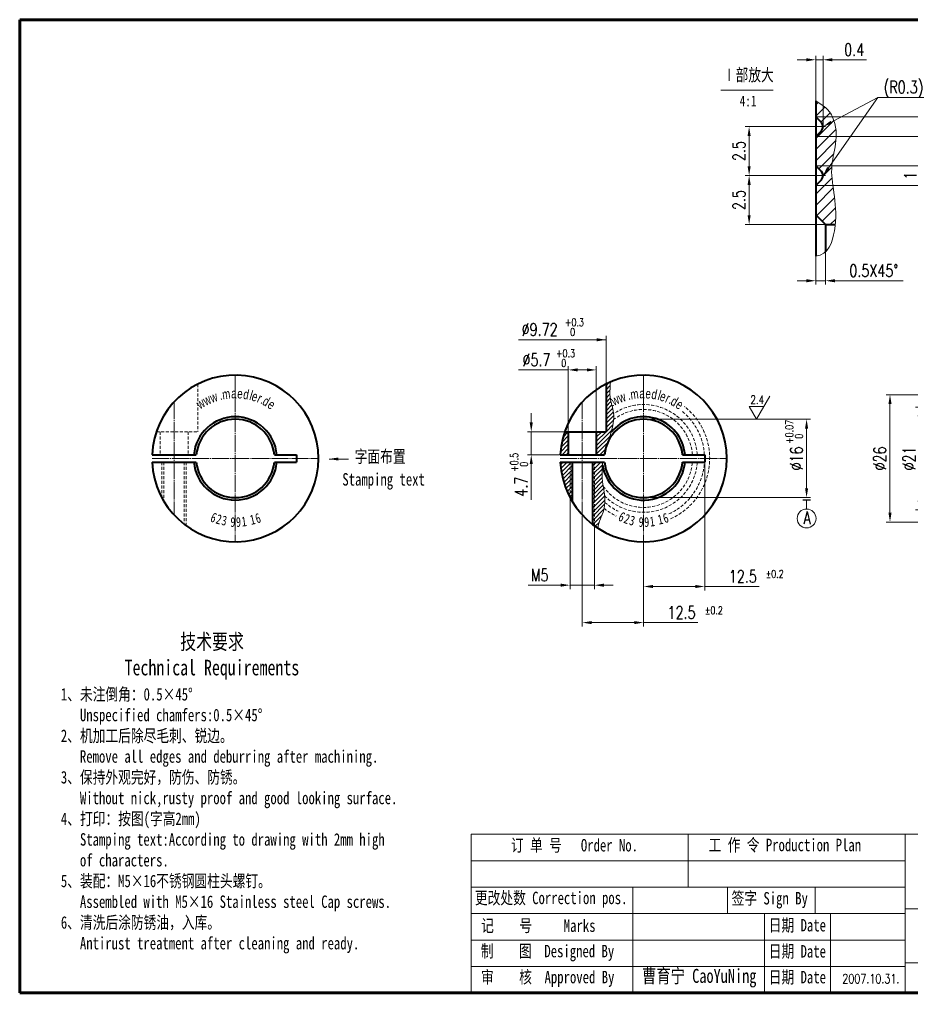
# Model space of a CAD drawing. Header units: millimetres. Extents: x -178 to 3167, y 274 to 2283.
# Tile 1 of 3: x -178 to 394, y 366 to 999. Entities that reach past the tile are written whole.
import ezdxf

# ---------------------------------------------------------------- set-up
doc = ezdxf.new("R2010")
doc.units = ezdxf.units.MM
for name, pattern in [('CENTER', [50.8, 31.75, -6.35, 6.35, -6.35]), ('JIS_02_2.0', [3, 2, -1]), ('JIS_08_11', [12.8, 11, -0.6, 0.6, -0.6])]:
    doc.linetypes.add(name, pattern=pattern)
doc.layers.get('Defpoints').update_dxf_attribs({"linetype": 'CENTER'})
doc.layers.add('图层1', color=7, linetype='CENTER')
doc.styles.get("Standard").update_dxf_attribs({"font": 'txt.shx', "width": 0.75, "height": 8, "bigfont": 'gbcbig.shx'})
doc.dimstyles.new('ISO-25', dxfattribs={"dimtxt": 8, "dimasz": 6, "dimexe": 2.5, "dimexo": 0.5, "dimgap": 2.5, "dimtad": 1, "dimtxsty": 'Standard', "dimcen": 1.2, "dimadec": 0, "dimazin": 0, "dimtol": 1, "dimtm": 1e-09, "dimtfac": 0.55, "dimtmove": 0, "dimatfit": 3, "dimfxl": 0, "dimlwd": 13, "dimlwe": 13, "dimarcsym": 0})

# ---------------------------------------------------------------- blocks, each defined once
blk = doc.blocks.new('*D19')
at = {"color": 0, "lineweight": 13}
for p, q in [((332.94, 899.08), (288.13, 899.08)), ((290.63, 873.58), (290.63, 893.08)), ((339.24, 867.58), (288.13, 867.58))]:
    blk.add_line(p, q, dxfattribs=at)
at = {"color": 0, "lineweight": 20}
for points in [[(289.63, 893.08), (291.63, 893.08), (290.63, 899.08)], [(289.63, 873.58), (291.63, 873.58), (290.63, 867.58)]]:
    blk.add_solid(points, dxfattribs=at)
at = {"layer": 'Defpoints', "color": 0, "lineweight": 20}
for p in [(290.63, 899.08), (333.44, 899.08), (339.74, 867.58)]:
    blk.add_point(p, dxfattribs=at)
at = {"color": 0, "lineweight": 20, "insert": (284.13, 883.33), "char_height": 8, "attachment_point": 5, "rotation": 90}
blk.add_mtext('2.5', dxfattribs=at)
blk = doc.blocks.new('*D20')
at = {"color": 0, "lineweight": 13}
for p, q in [((333.89, 930.58), (288.13, 930.58)), ((290.63, 905.08), (290.63, 924.58)), ((332.44, 899.08), (288.13, 899.08))]:
    blk.add_line(p, q, dxfattribs=at)
at = {"color": 0, "lineweight": 20}
for points in [[(289.63, 924.58), (291.63, 924.58), (290.63, 930.58)], [(289.63, 905.08), (291.63, 905.08), (290.63, 899.08)]]:
    blk.add_solid(points, dxfattribs=at)
at = {"layer": 'Defpoints', "color": 0, "lineweight": 20}
for p in [(290.63, 930.58), (334.39, 930.58), (332.94, 899.08)]:
    blk.add_point(p, dxfattribs=at)
at = {"color": 0, "lineweight": 20, "insert": (284.13, 914.83), "char_height": 8, "attachment_point": 5, "rotation": 90}
blk.add_mtext('2.5', dxfattribs=at)
blk = doc.blocks.new('*D21')
at = {"color": 0, "lineweight": 13}
for p, q in [((400.72, 911.38), (400.72, 917.38)), ((333.94, 905.38), (403.22, 905.38)), ((400.72, 892.78), (400.72, 905.38)), ((333.94, 892.78), (403.22, 892.78)), ((400.72, 886.78), (400.72, 880.78))]:
    blk.add_line(p, q, dxfattribs=at)
at = {"color": 0, "lineweight": 20}
for points in [[(399.72, 911.38), (401.72, 911.38), (400.72, 905.38)], [(399.72, 886.78), (401.72, 886.78), (400.72, 892.78)]]:
    blk.add_solid(points, dxfattribs=at)
at = {"layer": 'Defpoints', "color": 0, "lineweight": 20}
for p in [(333.44, 905.38), (400.72, 905.38), (333.44, 892.78)]:
    blk.add_point(p, dxfattribs=at)
at = {"color": 0, "lineweight": 20, "insert": (394.22, 899.08), "char_height": 8, "attachment_point": 5, "rotation": 90}
blk.add_mtext('1', dxfattribs=at)
blk = doc.blocks.new('*D22')
at = {"color": 0, "lineweight": 13}
for p, q in [((428.64, 942.88), (428.64, 948.88)), ((333.94, 936.88), (431.14, 936.88)), ((428.64, 924.28), (428.64, 936.88)), ((333.94, 924.28), (431.14, 924.28)), ((428.64, 918.28), (428.64, 912.28))]:
    blk.add_line(p, q, dxfattribs=at)
at = {"color": 0, "lineweight": 20}
for points in [[(427.64, 942.88), (429.64, 942.88), (428.64, 936.88)], [(427.64, 918.28), (429.64, 918.28), (428.64, 924.28)]]:
    blk.add_solid(points, dxfattribs=at)
at = {"layer": 'Defpoints', "color": 0, "lineweight": 20}
for p in [(333.44, 936.88), (428.64, 936.88), (333.44, 924.28)]:
    blk.add_point(p, dxfattribs=at)
at = {"color": 0, "lineweight": 20, "insert": (422.14, 930.58), "char_height": 8, "attachment_point": 5, "rotation": 90}
blk.add_mtext('1', dxfattribs=at)
blk = doc.blocks.new('*D23')
at = {"color": 0, "lineweight": 13}
for p, q in [((333.44, 942.68), (333.44, 976.01)), ((338.17, 931.08), (338.17, 976.01)), ((327.44, 973.51), (321.44, 973.51)), ((333.44, 973.51), (338.17, 973.51)), ((344.17, 973.51), (366.17, 973.51))]:
    blk.add_line(p, q, dxfattribs=at)
at = {"color": 0, "lineweight": 20}
for points in [[(327.44, 974.51), (327.44, 972.51), (333.44, 973.51)], [(344.17, 974.51), (344.17, 972.51), (338.17, 973.51)]]:
    blk.add_solid(points, dxfattribs=at)
at = {"layer": 'Defpoints', "color": 0, "lineweight": 20}
for p in [(338.17, 973.51), (333.44, 942.18), (338.17, 930.58)]:
    blk.add_point(p, dxfattribs=at)
at = {"color": 0, "lineweight": 20, "insert": (358.17, 980.01), "char_height": 8, "attachment_point": 5}
blk.add_mtext('0.4', dxfattribs=at)
blk = doc.blocks.new('*D24')
at = {"color": 0, "lineweight": 13}
for p, q in [((339.74, 850.11), (339.74, 828.94)), ((333.44, 847.17), (333.44, 828.94)), ((327.44, 831.44), (321.44, 831.44)), ((333.44, 831.44), (339.74, 831.44)), ((345.74, 831.44), (389.74, 831.44))]:
    blk.add_line(p, q, dxfattribs=at)
at = {"color": 0, "lineweight": 20}
for points in [[(327.44, 832.44), (327.44, 830.44), (333.44, 831.44)], [(345.74, 832.44), (345.74, 830.44), (339.74, 831.44)]]:
    blk.add_solid(points, dxfattribs=at)
at = {"layer": 'Defpoints', "color": 0, "lineweight": 20}
for p in [(339.74, 850.61), (333.44, 847.67), (339.74, 831.44)]:
    blk.add_point(p, dxfattribs=at)
at = {"color": 0, "lineweight": 20, "insert": (370.74, 837.94), "char_height": 8, "attachment_point": 5}
blk.add_mtext('0.5X45%%d', dxfattribs=at)
blk = doc.blocks.new('*D28')
at = {"color": 0, "lineweight": 13}
for p, q in [((422.27, 750.26), (397.48, 750.26)), ((399.98, 744.26), (399.98, 690.11)), ((422.27, 684.11), (397.48, 684.11))]:
    blk.add_line(p, q, dxfattribs=at)
at = {"color": 0, "lineweight": 20}
for points in [[(398.98, 744.26), (400.98, 744.26), (399.98, 750.26)], [(398.98, 690.11), (400.98, 690.11), (399.98, 684.11)]]:
    blk.add_solid(points, dxfattribs=at)
at = {"layer": 'Defpoints', "color": 0, "lineweight": 20}
for p in [(422.77, 750.26), (399.98, 684.11), (422.77, 684.11)]:
    blk.add_point(p, dxfattribs=at)
at = {"color": 0, "lineweight": 20, "insert": (393.48, 717.19), "char_height": 8, "attachment_point": 5, "rotation": 90}
blk.add_mtext('%%C21', dxfattribs=at)
blk = doc.blocks.new('*D29')
at = {"color": 0, "lineweight": 13}
for p, q in [((422.27, 758.14), (378.69, 758.14)), ((381.19, 752.14), (381.19, 682.24)), ((422.27, 676.24), (378.69, 676.24))]:
    blk.add_line(p, q, dxfattribs=at)
at = {"color": 0, "lineweight": 20}
for points in [[(380.19, 752.14), (382.19, 752.14), (381.19, 758.14)], [(380.19, 682.24), (382.19, 682.24), (381.19, 676.24)]]:
    blk.add_solid(points, dxfattribs=at)
at = {"layer": 'Defpoints', "color": 0, "lineweight": 20}
for p in [(422.77, 758.14), (381.19, 676.24), (422.77, 676.24)]:
    blk.add_point(p, dxfattribs=at)
at = {"color": 0, "lineweight": 20, "insert": (374.69, 717.19), "char_height": 8, "attachment_point": 5, "rotation": 90}
blk.add_mtext('%%C26', dxfattribs=at)
blk = doc.blocks.new('*D31')
at = {"color": 0, "lineweight": 13}
for p, q in [((223.25, 742.39), (330.07, 742.39)), ((327.57, 736.39), (327.57, 697.99)), ((223.25, 691.99), (330.07, 691.99))]:
    blk.add_line(p, q, dxfattribs=at)
at = {"color": 0, "lineweight": 20}
for points in [[(326.57, 736.39), (328.57, 736.39), (327.57, 742.39)], [(326.57, 697.99), (328.57, 697.99), (327.57, 691.99)]]:
    blk.add_solid(points, dxfattribs=at)
at = {"layer": 'Defpoints', "color": 0, "lineweight": 20}
for p in [(222.75, 742.39), (222.75, 691.99), (327.57, 691.99)]:
    blk.add_point(p, dxfattribs=at)
at = {"color": 0, "lineweight": 20, "insert": (321.07, 717.19), "char_height": 8, "attachment_point": 5, "rotation": 90}
blk.add_mtext('%%C16', dxfattribs=at)
blk = doc.blocks.new('*D32')
at = {"color": 0, "lineweight": 13}
for p, q in [((174.4, 774.11), (142.45, 774.11)), ((174.4, 734.85), (174.4, 776.61)), ((186.35, 774.11), (180.4, 774.11)), ((192.35, 734.85), (192.35, 776.61))]:
    blk.add_line(p, q, dxfattribs=at)
at = {"color": 0, "lineweight": 20}
for points in [[(180.4, 775.11), (180.4, 773.11), (174.4, 774.11)], [(186.35, 775.11), (186.35, 773.11), (192.35, 774.11)]]:
    blk.add_solid(points, dxfattribs=at)
at = {"layer": 'Defpoints', "color": 0, "lineweight": 20}
for p in [(192.35, 774.11), (174.4, 734.35), (192.35, 734.35)]:
    blk.add_point(p, dxfattribs=at)
at = {"color": 0, "lineweight": 20, "insert": (153.95, 780.61), "char_height": 8, "attachment_point": 5}
blk.add_mtext('%%C5.7', dxfattribs=at)
blk = doc.blocks.new('*D33')
at = {"color": 0, "lineweight": 13}
for p, q in [((150.58, 740.35), (150.58, 746.35)), ((171.52, 734.35), (148.08, 734.35)), ((150.58, 734.35), (150.58, 719.55)), ((168.7, 719.55), (148.08, 719.55)), ((150.58, 713.55), (150.58, 690.55))]:
    blk.add_line(p, q, dxfattribs=at)
at = {"color": 0, "lineweight": 20}
for points in [[(149.58, 740.35), (151.58, 740.35), (150.58, 734.35)], [(149.58, 713.55), (151.58, 713.55), (150.58, 719.55)]]:
    blk.add_solid(points, dxfattribs=at)
at = {"layer": 'Defpoints', "color": 0, "lineweight": 20}
for p in [(150.58, 734.35), (172.02, 734.35), (169.2, 719.55)]:
    blk.add_point(p, dxfattribs=at)
at = {"color": 0, "lineweight": 20, "insert": (144.08, 699.05), "char_height": 8, "attachment_point": 5, "rotation": 90}
blk.add_mtext('4.7', dxfattribs=at)
blk = doc.blocks.new('*D34')
at = {"color": 0, "lineweight": 13}
for p, q in [((175.5, 691.49), (175.5, 633.19)), ((191.25, 673.38), (191.25, 633.19)), ((169.5, 635.69), (148.5, 635.69)), ((191.25, 635.69), (175.5, 635.69)), ((197.25, 635.69), (203.25, 635.69))]:
    blk.add_line(p, q, dxfattribs=at)
at = {"color": 0, "lineweight": 20}
for points in [[(169.5, 636.69), (169.5, 634.69), (175.5, 635.69)], [(197.25, 636.69), (197.25, 634.69), (191.25, 635.69)]]:
    blk.add_solid(points, dxfattribs=at)
at = {"layer": 'Defpoints', "color": 0, "lineweight": 20}
for p in [(175.5, 691.99), (191.25, 673.88), (191.25, 635.69)]:
    blk.add_point(p, dxfattribs=at)
at = {"color": 0, "lineweight": 20, "insert": (156, 642.19), "char_height": 8, "attachment_point": 5}
blk.add_mtext('M5', dxfattribs=at)
blk = doc.blocks.new('*D35')
at = {"color": 0, "lineweight": 13}
for p, q in [((183.37, 680.39), (183.37, 609.14)), ((222.75, 663.14), (222.75, 609.14)), ((189.37, 611.64), (216.75, 611.64)), ((222.75, 611.64), (257.72, 611.64))]:
    blk.add_line(p, q, dxfattribs=at)
at = {"color": 0, "lineweight": 20}
for points in [[(189.37, 612.64), (189.37, 610.64), (183.37, 611.64)], [(216.75, 612.64), (216.75, 610.64), (222.75, 611.64)]]:
    blk.add_solid(points, dxfattribs=at)
at = {"layer": 'Defpoints', "color": 0, "lineweight": 20}
for p in [(183.37, 680.89), (222.75, 663.64), (222.75, 611.64)]:
    blk.add_point(p, dxfattribs=at)
at = {"color": 0, "lineweight": 20, "insert": (247.22, 618.14), "char_height": 8, "attachment_point": 5}
blk.add_mtext('12.5', dxfattribs=at)
blk = doc.blocks.new('*D36')
at = {"color": 0, "lineweight": 13}
for p, q in [((262.12, 714.32), (262.12, 632.35)), ((222.75, 662.64), (222.75, 632.35)), ((228.75, 634.85), (256.12, 634.85)), ((262.12, 634.85), (297.1, 634.85))]:
    blk.add_line(p, q, dxfattribs=at)
at = {"color": 0, "lineweight": 20}
for points in [[(228.75, 635.85), (228.75, 633.85), (222.75, 634.85)], [(256.12, 635.85), (256.12, 633.85), (262.12, 634.85)]]:
    blk.add_solid(points, dxfattribs=at)
at = {"layer": 'Defpoints', "color": 0, "lineweight": 20}
for p in [(262.12, 714.82), (222.75, 663.14), (262.12, 634.85)]:
    blk.add_point(p, dxfattribs=at)
at = {"color": 0, "lineweight": 20, "insert": (286.6, 641.35), "char_height": 8, "attachment_point": 5}
blk.add_mtext('12.5', dxfattribs=at)

msp = doc.modelspace()

# ---------------------------------------------------------------- hatches: boundary and pattern name
at = {"lineweight": 13}
h = msp.add_hatch(dxfattribs=at)
h.set_pattern_fill('ANSI31', color=256, scale=1.6, style=0)
h.set_pattern_definition([(45, (-1370.257, -1944.586), (-3.5921024, 3.5921024), [])])
edge = h.paths.add_edge_path()
edge.add_spline(control_points=[(346.026, 867.581), (347.473, 882.12), (338.804, 905.641), (351.092, 926.024), (341.207, 942.495), (333.435, 947.075)], knot_values=[3.667926, 3.667926, 3.667926, 3.667926, 10.6882306, 18.4555123, 19.9808485, 19.9808485, 19.9808485, 19.9808485], degree=3, periodic=0)
edge.add_line((333.435, 947.075), (333.435, 936.881))
edge.add_line((333.435, 936.881), (337.062, 933.254))
edge.add_arc((334.389, 930.581), 3.78, -45, 45, ccw=False)
edge.add_line((337.062, 927.908), (333.435, 924.281))
edge.add_line((333.435, 924.281), (333.435, 905.381))
edge.add_line((333.435, 905.381), (337.062, 901.754))
edge.add_arc((334.389, 899.081), 3.78, -45, 45, ccw=False)
edge.add_line((337.062, 896.408), (333.435, 892.781))
edge.add_line((333.435, 892.781), (333.435, 873.881))
edge.add_line((333.435, 873.881), (339.735, 867.581))
edge.add_line((339.735, 867.581), (346.026, 867.581))
h = msp.add_hatch(dxfattribs=at)
h.set_pattern_fill('ANSI31', color=256, scale=0.6, style=0)
h.set_pattern_definition([(45, (0, 34.62), (-1.3470384, 1.3470384), [])])
edge = h.paths.add_edge_path()
edge.add_spline(control_points=[(198.911, 725.363), (199.962, 728.543), (202.918, 735.468), (204.486, 748.015), (200.686, 754.772), (201.275, 763.576), (201.595, 766.382)], knot_values=[16.177373, 16.177373, 16.177373, 16.177373, 26.3064992, 39.1866954, 50.1745315, 55.2048804, 55.2048804, 55.2048804, 55.2048804], degree=3, periodic=0)
edge.add_arc((222.748, 717.187), 53.55, 113.267091, 116.70595)
edge.add_line((198.682, 765.024), (198.682, 734.354))
edge.add_line((198.682, 734.354), (192.351, 734.354))
edge.add_line((192.351, 734.354), (192.351, 719.549))
edge.add_line((192.351, 719.549), (197.312, 719.549))
edge.add_spline(control_points=[(197.312, 719.549), (197.747, 721.524), (198.285, 723.467), (198.911, 725.363), (198.911, 725.363)], knot_values=[55.2048804, 55.2048804, 55.2048804, 55.2048804, 61.2431665, 61.2431665, 61.2431665, 61.2431665, 61.2431665], degree=3, periodic=0)
edge.add_arc((222.748, 717.187), 25.2, 160.613128, 164.263618, ccw=False)
h.paths.add_polyline_path([(174.396, 734.354), (172.025, 734.354, 0.0706719), (169.25, 719.549), (174.396, 719.549)])
h.paths.add_polyline_path([(175.498, 714.824), (169.25, 714.824, 0.1119202), (175.498, 691.987)])
h.paths.add_polyline_path([(176.853, 714.824), (175.498, 714.824), (175.498, 691.987, 0.012827), (176.853, 689.597)])
edge = h.paths.add_edge_path()
edge.add_spline(control_points=[(193.353, 672.426), (193.782, 676.285), (200.199, 686.942), (195.696, 701.097), (196.048, 711.461), (196.485, 714.824)], knot_values=[66.0087064, 66.0087064, 66.0087064, 66.0087064, 77.9798359, 98.4926882, 108.578185, 108.578185, 108.578185, 108.578185], degree=3, periodic=0)
edge.add_line((196.485, 714.824), (191.248, 714.824))
edge.add_line((191.248, 714.824), (191.248, 673.881))
edge.add_arc((222.748, 717.187), 53.55, 233.968121, 236.706278)
h.paths.add_polyline_path([(191.248, 714.824), (189.894, 714.824), (189.894, 674.9, 0.007912), (191.248, 673.881)])

# ---------------------------------------------------------------- linework, layer by layer
at = {"lineweight": 60}
for p, q in [((-178.271, 999.288), (732.476, 999.288)), ((-178.271, 373.507), (732.476, 373.507))]:
    msp.add_line(p, q, dxfattribs=at)
at = {"lineweight": 20}
for p, q in [((272.37, 953.935), (306.048, 953.935)), ((333.435, 930.581), (339.735, 930.581)), ((333.435, 899.081), (339.735, 899.081)), ((303.98, 757.224), (295.414, 742.387)), ((290.717, 750.523), (295.414, 742.387)), ((300.112, 750.523), (290.717, 750.523))]:
    msp.add_line(p, q, dxfattribs=at)
at = {"lineweight": 40}
for p, q in [((333.435, 947.075), (333.435, 847.172)), ((337.062, 933.254), (333.435, 936.881)), ((337.062, 927.908), (333.435, 924.281)), ((337.062, 901.754), (333.435, 905.381)), ((337.062, 896.408), (333.435, 892.781)), ((339.735, 867.581), (333.435, 873.881)), ((339.735, 867.581), (346.026, 867.581)), ((339.735, 867.581), (339.735, 850.108)), ((198.682, 765.024), (198.682, 734.354)), ((172.025, 734.354), (198.682, 734.354)), ((174.396, 734.354), (174.396, 719.549)), ((192.351, 734.354), (192.351, 719.549)), ((-93.21, 719.549), (-64.749, 719.549)), ((-14.571, 719.549), (-0.285, 719.549)), ((-0.285, 719.549), (-0.285, 714.824)), ((169.198, 719.549), (197.659, 719.549)), ((247.837, 719.549), (262.123, 719.549)), ((262.123, 719.549), (262.123, 714.824)), ((-93.21, 714.824), (-64.749, 714.824)), ((-14.571, 714.824), (-0.285, 714.824)), ((169.198, 714.824), (197.659, 714.824)), ((176.853, 714.824), (176.853, 689.597)), ((189.894, 714.824), (189.894, 674.9)), ((247.837, 714.824), (262.123, 714.824))]:
    msp.add_line(p, q, dxfattribs=at)
at = {"linetype": 'JIS_02_2.0', "lineweight": 20}
for p, q in [((333.435, 873.881), (339.735, 867.581)), ((175.498, 714.824), (175.498, 691.987)), ((191.248, 714.824), (191.248, 673.881))]:
    msp.add_line(p, q, dxfattribs=at)
at = {"lineweight": 13}
for p, q in [((198.682, 765.024), (198.682, 795.984)), ((327.581, 690.667), (327.581, 684.667)), ((111.907, 458.507), (390.911, 458.507)), ((111.907, 441.507), (390.911, 441.507)), ((111.907, 424.507), (390.911, 424.507)), ((111.907, 407.507), (390.911, 407.507)), ((111.907, 390.507), (390.911, 390.507))]:
    msp.add_line(p, q, dxfattribs=at)
at = {"linetype": 'JIS_08_11', "lineweight": 13}
for p, q in [((-39.66, 770.737), (-39.66, 663.637)), ((222.748, 770.737), (222.748, 663.637)), ((183.373, 753.48), (183.373, 680.893)), ((-93.21, 717.187), (13.89, 717.187)), ((169.198, 717.187), (276.298, 717.187))]:
    msp.add_line(p, q, dxfattribs=at)
at = {"color": 1, "linetype": 'JIS_02_2.0', "lineweight": 13}
for p, q in [((-63.726, 765.024), (-63.726, 734.354)), ((-90.383, 734.354), (-63.726, 734.354)), ((-88.012, 734.354), (-88.012, 719.549)), ((-70.057, 734.354), (-70.057, 719.549)), ((-86.91, 714.824), (-86.91, 691.987)), ((-85.555, 714.824), (-85.555, 689.597)), ((-72.514, 714.824), (-72.514, 674.9)), ((-71.16, 714.824), (-71.16, 673.881))]:
    msp.add_line(p, q, dxfattribs=at)
at = {"color": 1, "linetype": 'JIS_08_11', "lineweight": 13}
msp.add_line((-79.035, 753.48), (-79.035, 680.893), dxfattribs=at)
at = {"lineweight": 30}
msp.add_line((325.081, 690.667), (330.081, 690.667), dxfattribs=at)
at = {"linetype": 'ByBlock', "lineweight": 20}
for p, q in [((111.907, 373.507), (111.907, 475.505)), ((251.407, 441.507), (251.407, 475.505))]:
    msp.add_line(p, q, dxfattribs=at)
at = {"linetype": 'ByBlock', "lineweight": 13}
for p, q in [((276.669, 424.507), (276.669, 441.507)), ((333.026, 424.507), (333.026, 441.507))]:
    msp.add_line(p, q, dxfattribs=at)
at = {"lineweight": 13}
msp.add_circle((327.581, 678.592), 6.074, dxfattribs=at)
at = {"lineweight": 40}
for centre, radius, start, end in [((334.389, 930.581), 3.78, 315, 45), ((334.389, 899.081), 3.78, 315, 45), ((-39.66, 717.187), 53.55, 182.528576, 177.471424), ((222.748, 717.187), 53.55, 182.528576, 177.471424), ((-39.66, 717.187), 26.775, 5.062093, 174.937907), ((-39.66, 717.187), 25.2, 5.379379, 174.620621), ((222.748, 717.187), 25.2, 5.379379, 174.620621), ((222.748, 717.187), 26.775, 5.062093, 141.031869), ((-39.66, 717.187), 26.775, 185.062093, 354.937907), ((-39.66, 717.187), 25.2, 185.379379, 354.620621), ((222.748, 717.187), 26.775, 188.804377, 354.937907), ((222.748, 717.187), 25.2, 185.379379, 354.620621)]:
    msp.add_arc(centre, radius, start, end, dxfattribs=at)
at = {"linetype": 'JIS_02_2.0', "lineweight": 20}
for radius, start, end in [(39.226, 119.47446, 120.916696), (31.5, 4.528063, 127.648544), (34.65, 4.096044, 123.658085), (42.525, 294.212017, 51.628278), (39.226, 3.452936, 51.564323), (31.5, 214.794508, 355.471937), (34.65, 223.638792, 355.903956), (39.226, 294.492874, 356.547064), (40.95, 231.722697, 244.734077), (37.651, 228.57187, 244.299596)]:
    msp.add_arc((222.748, 717.187), radius, start, end, dxfattribs=at)
at = {"lineweight": 13}
for points, knots in [([(333.435, 947.075), (341.207, 942.495), (351.092, 926.024), (338.333, 904.86), (350.409, 874.709), (341.592, 848.227), (333.435, 847.172)], [3.667926, 3.667926, 3.667926, 3.667926, 5.1932623, 12.960544, 20.6055209, 23.9791641, 23.9791641, 23.9791641, 23.9791641]), ([(201.595, 766.382), (201.275, 763.576), (200.686, 754.772), (204.486, 748.015), (202.918, 735.468), (199.187, 726.726), (197.747, 721.524), (197.312, 719.549)], [16.177373, 16.177373, 16.177373, 16.177373, 21.2077219, 32.195558, 45.0757542, 55.2048804, 61.2431665, 61.2431665, 61.2431665, 61.2431665]), ([(196.485, 714.824), (196.048, 711.461), (195.696, 701.097), (200.199, 686.942), (193.782, 676.285), (193.353, 672.426)], [66.0087064, 66.0087064, 66.0087064, 66.0087064, 76.0942032, 96.6070556, 108.578185, 108.578185, 108.578185, 108.578185])]:
    msp.add_open_spline(points, degree=3, knots=knots, dxfattribs=at)
at = {"layer": '图层1', "linetype": 'ByBlock', "lineweight": 60}
msp.add_line((-178.271, 999.288), (-178.271, 373.507), dxfattribs=at)
at = {"layer": '图层1', "linetype": 'ByBlock', "lineweight": 20}
for p, q in [((111.907, 475.505), (732.476, 475.505)), ((390.911, 475.505), (390.911, 373.507))]:
    msp.add_line(p, q, dxfattribs=at)
at = {"layer": '图层1', "linetype": 'ByBlock', "lineweight": 13}
for p, q in [((215.866, 441.507), (215.866, 373.507)), ((300.531, 424.507), (300.531, 373.752)), ((343.018, 424.507), (343.018, 373.752)), ((390.911, 427.505), (555.799, 427.505)), ((390.911, 392.955), (555.799, 392.955))]:
    msp.add_line(p, q, dxfattribs=at)

# ---------------------------------------------------------------- texts
at = {"lineweight": 20, "attachment_point": 1}
for s, insert, char_height, width in [('{\\fSimSun|b0|i0|c134|p2;Ⅰ部放大}', (273.73, 967.787), 8, 57.936), ('(R0.3)', (377.14, 959.968), 8, 40.71534), ('%%c9.72', (144.392, 804.119), 8, 25.6244), ('2.4', (291.479, 757.695), 5.5, 34.58891), ('{\\fSimSun|b0|i0|c134|p2;字面布置}', (37.075, 722.421), 8, 48.17143), ('A', (325.594, 683.001), 8, 60.64773), ('2007.10.31.', (350.578, 385.685), 6, 186.77595)]:
    msp.add_mtext(s, dxfattribs=dict(at, insert=insert, char_height=char_height, width=width))
at = {"attachment_point": 1}
for s, insert, char_height, width in [('{\\fSimSun|b0|i0|c134|p2;4:1}', (284.594, 950.529), 7, 19.83119), ('{\\fSimSun|b0|i0|c134|p2;订 单 号   Order No.}', (137.513, 472.491), 8, 83.34586), ('{\\fSimSun|b0|i0|c134|p2;工 作 令 Production Plan}', (264.583, 472.665), 8, 105.65714), ('{\\fSimSun|b0|i0|c134|p2;记    号     Marks}', (118.385, 420.797), 8, 88.43716), ('{\\fKaiTi_GB2312|b0|i0|c134|p49;曹育宁 CaoYuNing}', (221.807, 388.977), 9, 139.30963)]:
    msp.add_mtext(s, dxfattribs=dict(at, insert=insert, char_height=char_height, width=width))
at = {"lineweight": 20, "char_height": 5, "width": 73.11664, "attachment_point": 1, "line_spacing_factor": 0.75}
for s, insert in [('+0.3\\P 0', (172.233, 807.207)), ('+0.3\\P 0', (166.538, 787.248)), ('%%p0.2', (301.306, 645.437)), ('%%p0.2', (262.213, 622.044))]:
    msp.add_mtext(s, dxfattribs=dict(at, insert=insert))
at = {"lineweight": 20, "char_height": 6.3, "attachment_point": 1}
for s, insert, width, rotation in [('{\\fGulim|b0|i0|c0|p34;m}', (-48.506, 761.337), 436.485, 7.837662), ('{\\fGulim|b0|i0|c0|p34;a}', (-42.311, 762.137), 436.485, 359.883117), ('{\\fGulim|b0|i0|c0|p34;\\H1x;e}', (-38.027, 762.185), 436.485, 354.428571), ('{\\fGulim|b0|i0|c0|p34;d}', (-33.757, 761.826), 436.485, 348.974026), ('{\\fGulim|b0|i0|c0|p34;l}', (-29.158, 760.973), 436.485, 343.019481), ('{\\fGulim|b0|i0|c0|p34;m}', (213.902, 761.337), 436.485, 7.837662), ('{\\fGulim|b0|i0|c0|p34;a}', (220.097, 762.137), 436.485, 359.883117), ('{\\fGulim|b0|i0|c0|p34;\\H1x;e}', (224.381, 762.185), 436.485, 354.428571), ('{\\fGulim|b0|i0|c0|p34;d}', (228.651, 761.826), 436.485, 348.974026), ('{\\fGulim|b0|i0|c0|p34;l}', (233.25, 760.973), 436.485, 343.019481), ('{\\fGulim|b0|i0|c0|p34;w}', (-65.582, 754.004), 436.485, 31.655844), ('{\\fGulim|b0|i0|c0|p34;w}', (-61.279, 756.685), 436.485, 25.201299), ('{\\fGulim|b0|i0|c0|p34;w}', (-56.702, 758.865), 436.485, 18.746753), ('{\\fGulim|b0|i0|c0|p34;.}', (-50.858, 760.805), 436.485, 14.128571), ('{\\fGulim|b0|i0|c0|p34;\\H1x;e}', (-27.67, 760.589), 436.485, 341.064935), ('{\\fGulim|b0|i0|c0|p34;r}', (-23.599, 759.253), 436.485, 335.61039), ('{\\fGulim|b0|i0|c0|p34;d}', (-19.673, 757.536), 436.485, 330.155844), ('{\\fGulim|b0|i0|c0|p34;\\H1x;e}', (-15.928, 755.453), 436.485, 324.701299), ('{\\fGulim|b0|i0|c0|p34;w}', (201.129, 756.685), 436.485, 25.201299), ('{\\fGulim|b0|i0|c0|p34;w}', (205.706, 758.865), 436.485, 18.746753), ('{\\fGulim|b0|i0|c0|p34;.}', (211.55, 760.805), 436.485, 14.128571), ('{\\fGulim|b0|i0|c0|p34;\\H1x;e}', (234.738, 760.589), 436.485, 341.064935), ('{\\fGulim|b0|i0|c0|p34;r}', (238.809, 759.253), 436.485, 335.61039), ('{\\fGulim|b0|i0|c0|p34;d}', (242.735, 757.536), 436.485, 330.155844), ('{\\fGulim|b0|i0|c0|p34;\\H1x;e}', (246.48, 755.453), 436.485, 324.701299), ('{\\fGulim|b0|i0|c0|p34;.}', (-20.986, 758.364), 436.485, 333.428571), ('{\\fGulim|b0|i0|c0|p34;.}', (241.422, 758.364), 436.485, 333.428571), ('{\\fSimSun|b0|i0|c134|p2;6}', (-53.916, 682.745), 42.66284, 338.5), ('{\\fSimSun|b0|i0|c134|p2;2}', (-50.841, 681.562), 42.66284, 343.5), ('{\\fSimSun|b0|i0|c134|p2;3}', (-47.675, 680.651), 42.66284, 348.5), ('{\\fSimSun|b0|i0|c134|p2;9}', (-42.653, 679.537), 42.66284, 357.5), ('{\\fSimSun|b0|i0|c134|p2;9}', (-39.36, 679.42), 42.66284, 2.5), ('{\\fSimSun|b0|i0|c134|p2;1}', (-36.07, 679.59), 42.66284, 7.5), ('{\\fSimSun|b0|i0|c134|p2;1}', (-30.846, 680.59), 42.66284, 12.5), ('{\\fSimSun|b0|i0|c134|p2;6}', (-27.635, 681.329), 42.66284, 17.5), ('{\\fSimSun|b0|i0|c134|p2;6}', (208.714, 683.261), 42.66284, 334.5), ('{\\fSimSun|b0|i0|c134|p2;2}', (211.699, 681.866), 42.66284, 339.5), ('{\\fSimSun|b0|i0|c134|p2;3}', (214.794, 680.737), 42.66284, 344.5), ('{\\fSimSun|b0|i0|c134|p2;9}', (219.755, 679.537), 42.66284, 357.5), ('{\\fSimSun|b0|i0|c134|p2;9}', (223.047, 679.42), 42.66284, 2.5), ('{\\fSimSun|b0|i0|c134|p2;1}', (226.338, 679.59), 42.66284, 7.5), ('{\\fSimSun|b0|i0|c134|p2;1}', (231.281, 680.717), 42.66284, 12.5), ('{\\fSimSun|b0|i0|c134|p2;6}', (234.492, 681.456), 42.66284, 17.5)]:
    msp.add_mtext(s, dxfattribs=dict(at, insert=insert, width=width, rotation=rotation))
at = {"lineweight": 20, "char_height": 5, "width": 68.47728, "attachment_point": 1, "rotation": 90, "line_spacing_factor": 0.75}
for s, insert in [('+0.07\\P 0', (313.966, 726.553)), ('+0.5\\P 0', (137.122, 708.536))]:
    msp.add_mtext(s, dxfattribs=dict(at, insert=insert))
at = {"layer": '图层1', "linetype": 'ByBlock', "attachment_point": 1}
for s, insert, char_height, width in [('{\\fSimSun|b0|i0|c134|p54;Stamping text}', (29.134, 707.73), 8, 297.48889), ('{\\fSimSun|b0|i0|c134|p54;       技术要求\\P\\fSimSun|b0|i0|c134|p2;Technical Requirements}', (-110.811, 604.394), 10, 149.725), ('{\\fSimSun|b0|i0|c134|p54;1、未注倒角：0.5×45%%d\\P   Unspecified chamfers:0.5×45%%d\\P2、机加工后除尽毛刺、锐边。\\P   Remove all edges and deburring after machining.\\P3、保持外观完好，防伤、防锈。\\P   Without nick,rusty proof and good looking surface.\\P4、打印：按图(字高2mm)\\P   Stamping text:According to drawing with 2mm high \\P   of characters.\\P5、装配：M5×16不锈钢圆柱头螺钉。\\P   Assembled with M5×16 Stainless steel Cap screws.\\P6、清洗后涂防锈油，入库。\\P   Antirust treatment after cleaning and ready.}', (-151.801, 569.561), 8, 297.48889), ('{\\fSimSun|b0|i0|c134|p54;更改处数 Correction pos.}', (114.359, 438.627), 8, 150.18182), ('{\\fSimSun|b0|i0|c134|p54;签字 Sign By}', (279.38, 438.407), 8, 61.92381), ('{\\fSimSun|b0|i0|c134|p54;日期 Date}', (303.251, 421.079), 8, 46.1471), ('{\\fSimSun|b0|i0|c134|p54;制    图  Designed By}', (118.15, 404.443), 8, 126.50667), ('{\\fSimSun|b0|i0|c134|p54;日期 Date}', (303.251, 404.287), 8, 46.1471), ('{\\fSimSun|b0|i0|c134|p54;审    核  Approved By}', (118.273, 387.72), 8, 125.00571), ('{\\fSimSun|b0|i0|c134|p54;日期 Date}', (303.251, 387.688), 8, 46.1471)]:
    msp.add_mtext(s, dxfattribs=dict(at, insert=insert, char_height=char_height, width=width))

# ---------------------------------------------------------------- dimensions: what is measured, and where the dimension line sits
at = {"lineweight": 20}
for base, p1, p2, text, picture, middle in [((338.169, 973.506), (333.435, 942.183), (338.169, 930.581), '0.4', '*D23', (358.169, 980.006)), ((339.735, 831.439), (333.435, 847.672), (339.735, 850.608), '0.5X45%%d', '*D24', (370.735, 837.939))]:
    dim = msp.add_linear_dim(base=base, p1=p1, p2=p2, text=text, dimstyle='ISO-25', dxfattribs=at)
    dim.commit()
    dim.dimension.update_dxf_attribs({"geometry": picture, "text_midpoint": middle})
for base, p1, p2, text, picture, middle in [((428.641, 936.881), (333.435, 924.281), (333.435, 936.881), '1', '*D22', (422.141, 930.581)), ((290.629, 930.581), (332.935, 899.081), (334.389, 930.581), '2.5', '*D20', (284.129, 914.831)), ((400.72, 905.381), (333.435, 892.781), (333.435, 905.381), '1', '*D21', (394.22, 899.081)), ((290.629, 899.081), (339.735, 867.581), (333.435, 899.081), '2.5', '*D19', (284.129, 883.331)), ((381.19, 676.237), (422.773, 758.137), (422.773, 676.237), '%%C26', '*D29', (374.69, 717.187)), ((399.976, 684.112), (422.773, 750.262), (422.773, 684.112), '%%C21', '*D28', (393.476, 717.187)), ((327.567, 691.987), (222.748, 742.387), (222.748, 691.987), '%%C16', '*D31', (321.067, 717.187))]:
    dim = msp.add_linear_dim(base=base, p1=p1, p2=p2, angle=90, text=text, dimstyle='ISO-25', dxfattribs=at)
    dim.commit()
    dim.dimension.update_dxf_attribs({"geometry": picture, "text_midpoint": middle})
for base, p1, p2, text, picture, middle in [((192.351, 774.11), (174.396, 734.354), (192.351, 734.354), '%%C5.7', '*D32', (153.947, 774.11)), ((262.123, 634.848), (222.748, 663.137), (262.123, 714.824), '12.5', '*D36', (286.598, 634.848)), ((191.248, 635.685), (175.498, 691.987), (191.248, 673.881), 'M5', '*D34', (155.998, 635.685)), ((222.748, 611.637), (183.373, 680.893), (222.748, 663.637), '12.5', '*D35', (247.223, 611.637))]:
    dim = msp.add_linear_dim(base=base, p1=p1, p2=p2, text=text, dimstyle='ISO-25', dxfattribs=at)
    dim.commit()
    dim.dimension.update_dxf_attribs({"geometry": picture, "text_midpoint": middle, "dimtype": 160})
dim = msp.add_linear_dim(base=(150.585, 734.354), p1=(169.198, 719.549), p2=(172.025, 734.354), angle=90, text='4.7', dimstyle='ISO-25', dxfattribs=at)
dim.commit()
dim.dimension.update_dxf_attribs({"geometry": '*D33', "text_midpoint": (150.585, 699.049), "dimtype": 160})

# ---------------------------------------------------------------- leaders
for points in [[(338.169, 899.081), (373.367, 949.343)], [(338.169, 930.581), (373.367, 949.343), (405.56, 949.343)], [(198.682, 793.484), (142.347, 793.484)], [(20.59, 716.821), (33.088, 716.821)]]:
    msp.add_leader(points, dimstyle='ISO-25', override={"dimgap": 2.5, "dimtad": 0}, dxfattribs=at)

doc.saveas('drawing.dxf')
